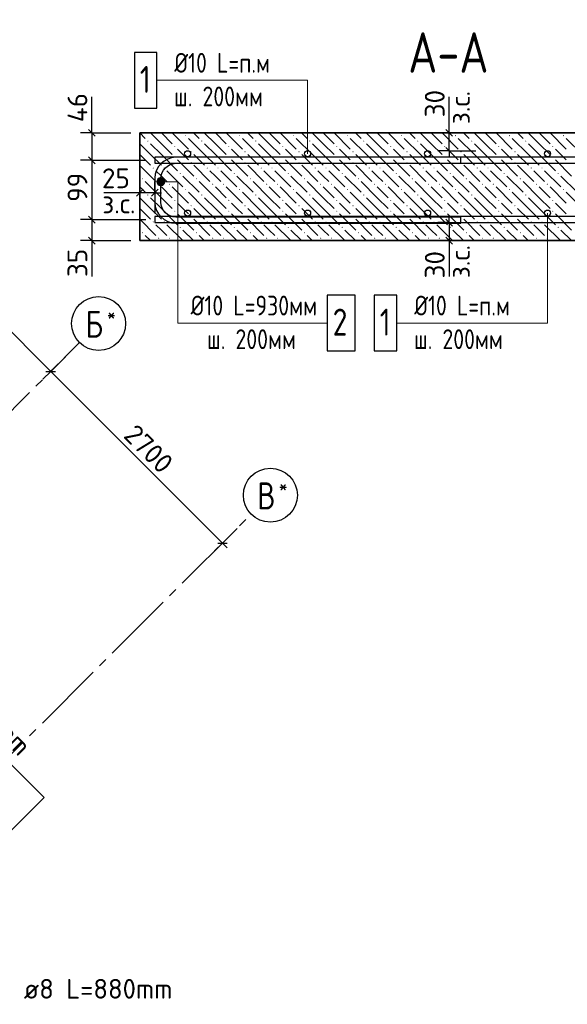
# Model space of a CAD drawing. Header units: millimetres. Extents: x 40580 to 1930067, y -240640 to 81020.
# Tile 169 of 246: x 657301 to 663387, y -214749 to -203798. Entities that reach past the tile are written whole.
import ezdxf

# ---------------------------------------------------------------- set-up
doc = ezdxf.new("R2010")
doc.units = ezdxf.units.MM
doc.linetypes.add('______5', pattern=[1100, 800, -100, 100, -100])
doc.linetypes.add('CENTER', pattern=[2, 1.25, -0.25, 0.25, -0.25])
for name, color, linetype, lineweight in [('Standard', 7, 'Continuous', 25), ('ЖБ Перекрытие верхний уровень', 7, 'Continuous', 35), ('ОСИ', 7, 'CENTER', 15), ('Позиционная метка линия выноска', 7, 'Continuous', 13), ('Позиционная метка номер позиции', 7, 'Continuous', 13), ('Текст_ общее', 7, 'Continuous', 25), ('Фоновоя арматура Х1', 52, 'Continuous', 25)]:
    doc.layers.add(name, color=color, linetype=linetype, lineweight=lineweight)
doc.layers.add('Размерная выноска', color=7, linetype='Continuous')
doc.styles.add('GOST 2.304', font='isocpeur.ttf', dxfattribs={"width": 0.8})
doc.styles.add('ISOCPEUR', font='isocpeur.ttf')

msp = doc.modelspace()

# ---------------------------------------------------------------- hatches: boundary and pattern name
at = {"layer": 'ЖБ Перекрытие верхний уровень', "linetype": 'Continuous', "lineweight": -3, "transparency": 33554687}
for points in [[(659139.2, -205088.2), (659145.7, -205081.7), (659152.2, -205088.2), (659145.7, -205094.7)], [(659739.2, -205088.2), (659745.7, -205081.7), (659752.2, -205088.2), (659745.7, -205094.7)], [(660339.2, -205088.2), (660345.7, -205081.7), (660352.2, -205088.2), (660345.7, -205094.7)], [(660939.2, -205088.2), (660945.7, -205081.7), (660952.2, -205088.2), (660945.7, -205094.7)], [(661539.2, -205088.2), (661545.7, -205081.7), (661552.2, -205088.2), (661545.7, -205094.7)], [(662139.2, -205088.2), (662145.7, -205081.7), (662152.2, -205088.2), (662145.7, -205094.7)], [(662739.2, -205088.2), (662745.7, -205081.7), (662752.2, -205088.2), (662745.7, -205094.7)], [(663339.2, -205088.2), (663345.7, -205081.7), (663352.2, -205088.2), (663345.7, -205094.7)], [(658719.2, -205148.2), (658725.7, -205141.7), (658732.2, -205148.2), (658725.7, -205154.7)], [(659019.2, -205208.2), (659025.7, -205201.7), (659032.2, -205208.2), (659025.7, -205214.7)], [(659319.2, -205148.2), (659325.7, -205141.7), (659332.2, -205148.2), (659325.7, -205154.7)], [(659619.2, -205208.2), (659625.7, -205201.7), (659632.2, -205208.2), (659625.7, -205214.7)], [(659919.2, -205148.2), (659925.7, -205141.7), (659932.2, -205148.2), (659925.7, -205154.7)], [(660219.2, -205208.2), (660225.7, -205201.7), (660232.2, -205208.2), (660225.7, -205214.7)], [(660519.2, -205148.2), (660525.7, -205141.7), (660532.2, -205148.2), (660525.7, -205154.7)], [(660819.2, -205208.2), (660825.7, -205201.7), (660832.2, -205208.2), (660825.7, -205214.7)], [(661119.2, -205148.2), (661125.7, -205141.7), (661132.2, -205148.2), (661125.7, -205154.7)], [(661419.2, -205208.2), (661425.7, -205201.7), (661432.2, -205208.2), (661425.7, -205214.7)], [(661719.2, -205148.2), (661725.7, -205141.7), (661732.2, -205148.2), (661725.7, -205154.7)], [(662019.2, -205208.2), (662025.7, -205201.7), (662032.2, -205208.2), (662025.7, -205214.7)], [(662319.2, -205148.2), (662325.7, -205141.7), (662332.2, -205148.2), (662325.7, -205154.7)], [(662619.2, -205208.2), (662625.7, -205201.7), (662632.2, -205208.2), (662625.7, -205214.7)], [(662919.2, -205148.2), (662925.7, -205141.7), (662932.2, -205148.2), (662925.7, -205154.7)], [(663219.2, -205208.2), (663225.7, -205201.7), (663232.2, -205208.2), (663225.7, -205214.7)], [(659019.2, -205328.2), (659025.7, -205321.7), (659032.2, -205328.2), (659025.7, -205334.7)], [(659199.2, -205268.2), (659205.7, -205261.7), (659212.2, -205268.2), (659205.7, -205274.7)], [(659619.2, -205328.2), (659625.7, -205321.7), (659632.2, -205328.2), (659625.7, -205334.7)], [(659799.2, -205268.2), (659805.7, -205261.7), (659812.2, -205268.2), (659805.7, -205274.7)], [(660219.2, -205328.2), (660225.7, -205321.7), (660232.2, -205328.2), (660225.7, -205334.7)], [(660399.2, -205268.2), (660405.7, -205261.7), (660412.2, -205268.2), (660405.7, -205274.7)], [(660819.2, -205328.2), (660825.7, -205321.7), (660832.2, -205328.2), (660825.7, -205334.7)], [(660999.2, -205268.2), (661005.7, -205261.7), (661012.2, -205268.2), (661005.7, -205274.7)], [(661419.2, -205328.2), (661425.7, -205321.7), (661432.2, -205328.2), (661425.7, -205334.7)], [(661599.2, -205268.2), (661605.7, -205261.7), (661612.2, -205268.2), (661605.7, -205274.7)], [(662019.2, -205328.2), (662025.7, -205321.7), (662032.2, -205328.2), (662025.7, -205334.7)], [(662199.2, -205268.2), (662205.7, -205261.7), (662212.2, -205268.2), (662205.7, -205274.7)], [(662619.2, -205328.2), (662625.7, -205321.7), (662632.2, -205328.2), (662625.7, -205334.7)], [(662799.2, -205268.2), (662805.7, -205261.7), (662812.2, -205268.2), (662805.7, -205274.7)], [(663219.2, -205328.2), (663225.7, -205321.7), (663232.2, -205328.2), (663225.7, -205334.7)], [(659199.2, -205388.2), (659205.7, -205381.7), (659212.2, -205388.2), (659205.7, -205394.7)], [(659799.2, -205388.2), (659805.7, -205381.7), (659812.2, -205388.2), (659805.7, -205394.7)], [(660399.2, -205388.2), (660405.7, -205381.7), (660412.2, -205388.2), (660405.7, -205394.7)], [(660999.2, -205388.2), (661005.7, -205381.7), (661012.2, -205388.2), (661005.7, -205394.7)], [(661599.2, -205388.2), (661605.7, -205381.7), (661612.2, -205388.2), (661605.7, -205394.7)], [(662199.2, -205388.2), (662205.7, -205381.7), (662212.2, -205388.2), (662205.7, -205394.7)], [(662799.2, -205388.2), (662805.7, -205381.7), (662812.2, -205388.2), (662805.7, -205394.7)], [(658779.2, -205448.2), (658785.7, -205441.7), (658792.2, -205448.2), (658785.7, -205454.7)], [(658899.2, -205448.2), (658905.7, -205441.7), (658912.2, -205448.2), (658905.7, -205454.7)], [(659079.2, -205508.2), (659085.7, -205501.7), (659092.2, -205508.2), (659085.7, -205514.7)], [(659379.2, -205448.2), (659385.7, -205441.7), (659392.2, -205448.2), (659385.7, -205454.7)], [(659499.2, -205448.2), (659505.7, -205441.7), (659512.2, -205448.2), (659505.7, -205454.7)], [(659679.2, -205508.2), (659685.7, -205501.7), (659692.2, -205508.2), (659685.7, -205514.7)], [(659979.2, -205448.2), (659985.7, -205441.7), (659992.2, -205448.2), (659985.7, -205454.7)], [(660099.2, -205448.2), (660105.7, -205441.7), (660112.2, -205448.2), (660105.7, -205454.7)], [(660279.2, -205508.2), (660285.7, -205501.7), (660292.2, -205508.2), (660285.7, -205514.7)], [(660579.2, -205448.2), (660585.7, -205441.7), (660592.2, -205448.2), (660585.7, -205454.7)], [(660699.2, -205448.2), (660705.7, -205441.7), (660712.2, -205448.2), (660705.7, -205454.7)], [(660879.2, -205508.2), (660885.7, -205501.7), (660892.2, -205508.2), (660885.7, -205514.7)], [(661179.2, -205448.2), (661185.7, -205441.7), (661192.2, -205448.2), (661185.7, -205454.7)], [(661299.2, -205448.2), (661305.7, -205441.7), (661312.2, -205448.2), (661305.7, -205454.7)], [(661479.2, -205508.2), (661485.7, -205501.7), (661492.2, -205508.2), (661485.7, -205514.7)], [(661779.2, -205448.2), (661785.7, -205441.7), (661792.2, -205448.2), (661785.7, -205454.7)], [(661899.2, -205448.2), (661905.7, -205441.7), (661912.2, -205448.2), (661905.7, -205454.7)], [(662079.2, -205508.2), (662085.7, -205501.7), (662092.2, -205508.2), (662085.7, -205514.7)], [(662379.2, -205448.2), (662385.7, -205441.7), (662392.2, -205448.2), (662385.7, -205454.7)], [(662499.2, -205448.2), (662505.7, -205441.7), (662512.2, -205448.2), (662505.7, -205454.7)], [(662679.2, -205508.2), (662685.7, -205501.7), (662692.2, -205508.2), (662685.7, -205514.7)], [(662979.2, -205448.2), (662985.7, -205441.7), (662992.2, -205448.2), (662985.7, -205454.7)], [(663099.2, -205448.2), (663105.7, -205441.7), (663112.2, -205448.2), (663105.7, -205454.7)], [(663279.2, -205508.2), (663285.7, -205501.7), (663292.2, -205508.2), (663285.7, -205514.7)], [(658659.2, -205568.2), (658665.7, -205561.7), (658672.2, -205568.2), (658665.7, -205574.7)], [(658839.2, -205628.2), (658845.7, -205621.7), (658852.2, -205628.2), (658845.7, -205634.7)], [(658959.2, -205628.2), (658965.7, -205621.7), (658972.2, -205628.2), (658965.7, -205634.7)], [(659259.2, -205568.2), (659265.7, -205561.7), (659272.2, -205568.2), (659265.7, -205574.7)], [(659439.2, -205628.2), (659445.7, -205621.7), (659452.2, -205628.2), (659445.7, -205634.7)], [(659559.2, -205628.2), (659565.7, -205621.7), (659572.2, -205628.2), (659565.7, -205634.7)], [(659859.2, -205568.2), (659865.7, -205561.7), (659872.2, -205568.2), (659865.7, -205574.7)], [(660039.2, -205628.2), (660045.7, -205621.7), (660052.2, -205628.2), (660045.7, -205634.7)], [(660159.2, -205628.2), (660165.7, -205621.7), (660172.2, -205628.2), (660165.7, -205634.7)], [(660459.2, -205568.2), (660465.7, -205561.7), (660472.2, -205568.2), (660465.7, -205574.7)], [(660639.2, -205628.2), (660645.7, -205621.7), (660652.2, -205628.2), (660645.7, -205634.7)], [(660759.2, -205628.2), (660765.7, -205621.7), (660772.2, -205628.2), (660765.7, -205634.7)], [(661059.2, -205568.2), (661065.7, -205561.7), (661072.2, -205568.2), (661065.7, -205574.7)], [(661239.2, -205628.2), (661245.7, -205621.7), (661252.2, -205628.2), (661245.7, -205634.7)], [(661359.2, -205628.2), (661365.7, -205621.7), (661372.2, -205628.2), (661365.7, -205634.7)], [(661659.2, -205568.2), (661665.7, -205561.7), (661672.2, -205568.2), (661665.7, -205574.7)], [(661839.2, -205628.2), (661845.7, -205621.7), (661852.2, -205628.2), (661845.7, -205634.7)], [(661959.2, -205628.2), (661965.7, -205621.7), (661972.2, -205628.2), (661965.7, -205634.7)], [(662259.2, -205568.2), (662265.7, -205561.7), (662272.2, -205568.2), (662265.7, -205574.7)], [(662439.2, -205628.2), (662445.7, -205621.7), (662452.2, -205628.2), (662445.7, -205634.7)], [(662559.2, -205628.2), (662565.7, -205621.7), (662572.2, -205628.2), (662565.7, -205634.7)], [(662859.2, -205568.2), (662865.7, -205561.7), (662872.2, -205568.2), (662865.7, -205574.7)], [(663039.2, -205628.2), (663045.7, -205621.7), (663052.2, -205628.2), (663045.7, -205634.7)], [(663159.2, -205628.2), (663165.7, -205621.7), (663172.2, -205628.2), (663165.7, -205634.7)], [(658719.2, -205748.2), (658725.7, -205741.7), (658732.2, -205748.2), (658725.7, -205754.7)], [(659139.2, -205688.2), (659145.7, -205681.7), (659152.2, -205688.2), (659145.7, -205694.7)], [(659319.2, -205748.2), (659325.7, -205741.7), (659332.2, -205748.2), (659325.7, -205754.7)], [(659739.2, -205688.2), (659745.7, -205681.7), (659752.2, -205688.2), (659745.7, -205694.7)], [(659919.2, -205748.2), (659925.7, -205741.7), (659932.2, -205748.2), (659925.7, -205754.7)], [(660339.2, -205688.2), (660345.7, -205681.7), (660352.2, -205688.2), (660345.7, -205694.7)], [(660519.2, -205748.2), (660525.7, -205741.7), (660532.2, -205748.2), (660525.7, -205754.7)], [(660939.2, -205688.2), (660945.7, -205681.7), (660952.2, -205688.2), (660945.7, -205694.7)], [(661119.2, -205748.2), (661125.7, -205741.7), (661132.2, -205748.2), (661125.7, -205754.7)], [(661539.2, -205688.2), (661545.7, -205681.7), (661552.2, -205688.2), (661545.7, -205694.7)], [(661719.2, -205748.2), (661725.7, -205741.7), (661732.2, -205748.2), (661725.7, -205754.7)], [(662139.2, -205688.2), (662145.7, -205681.7), (662152.2, -205688.2), (662145.7, -205694.7)], [(662319.2, -205748.2), (662325.7, -205741.7), (662332.2, -205748.2), (662325.7, -205754.7)], [(662739.2, -205688.2), (662745.7, -205681.7), (662752.2, -205688.2), (662745.7, -205694.7)], [(662919.2, -205748.2), (662925.7, -205741.7), (662932.2, -205748.2), (662925.7, -205754.7)], [(663339.2, -205688.2), (663345.7, -205681.7), (663352.2, -205688.2), (663345.7, -205694.7)], [(659019.2, -205808.2), (659025.7, -205801.7), (659032.2, -205808.2), (659025.7, -205814.7)], [(659199.2, -205868.2), (659205.7, -205861.7), (659212.2, -205868.2), (659205.7, -205874.7)], [(659619.2, -205808.2), (659625.7, -205801.7), (659632.2, -205808.2), (659625.7, -205814.7)], [(659799.2, -205868.2), (659805.7, -205861.7), (659812.2, -205868.2), (659805.7, -205874.7)], [(660219.2, -205808.2), (660225.7, -205801.7), (660232.2, -205808.2), (660225.7, -205814.7)], [(660399.2, -205868.2), (660405.7, -205861.7), (660412.2, -205868.2), (660405.7, -205874.7)], [(660819.2, -205808.2), (660825.7, -205801.7), (660832.2, -205808.2), (660825.7, -205814.7)], [(660999.2, -205868.2), (661005.7, -205861.7), (661012.2, -205868.2), (661005.7, -205874.7)], [(661419.2, -205808.2), (661425.7, -205801.7), (661432.2, -205808.2), (661425.7, -205814.7)], [(661599.2, -205868.2), (661605.7, -205861.7), (661612.2, -205868.2), (661605.7, -205874.7)], [(662019.2, -205808.2), (662025.7, -205801.7), (662032.2, -205808.2), (662025.7, -205814.7)], [(662199.2, -205868.2), (662205.7, -205861.7), (662212.2, -205868.2), (662205.7, -205874.7)], [(662619.2, -205808.2), (662625.7, -205801.7), (662632.2, -205808.2), (662625.7, -205814.7)], [(662799.2, -205868.2), (662805.7, -205861.7), (662812.2, -205868.2), (662805.7, -205874.7)], [(663219.2, -205808.2), (663225.7, -205801.7), (663232.2, -205808.2), (663225.7, -205814.7)], [(659019.2, -205928.2), (659025.7, -205921.7), (659032.2, -205928.2), (659025.7, -205934.7)], [(659199.2, -205988.2), (659205.7, -205981.7), (659212.2, -205988.2), (659205.7, -205994.7)], [(659619.2, -205928.2), (659625.7, -205921.7), (659632.2, -205928.2), (659625.7, -205934.7)], [(659799.2, -205988.2), (659805.7, -205981.7), (659812.2, -205988.2), (659805.7, -205994.7)], [(660219.2, -205928.2), (660225.7, -205921.7), (660232.2, -205928.2), (660225.7, -205934.7)], [(660399.2, -205988.2), (660405.7, -205981.7), (660412.2, -205988.2), (660405.7, -205994.7)], [(660819.2, -205928.2), (660825.7, -205921.7), (660832.2, -205928.2), (660825.7, -205934.7)], [(660999.2, -205988.2), (661005.7, -205981.7), (661012.2, -205988.2), (661005.7, -205994.7)], [(661419.2, -205928.2), (661425.7, -205921.7), (661432.2, -205928.2), (661425.7, -205934.7)], [(661599.2, -205988.2), (661605.7, -205981.7), (661612.2, -205988.2), (661605.7, -205994.7)], [(662019.2, -205928.2), (662025.7, -205921.7), (662032.2, -205928.2), (662025.7, -205934.7)], [(662199.2, -205988.2), (662205.7, -205981.7), (662212.2, -205988.2), (662205.7, -205994.7)], [(662619.2, -205928.2), (662625.7, -205921.7), (662632.2, -205928.2), (662625.7, -205934.7)], [(662799.2, -205988.2), (662805.7, -205981.7), (662812.2, -205988.2), (662805.7, -205994.7)], [(663219.2, -205928.2), (663225.7, -205921.7), (663232.2, -205928.2), (663225.7, -205934.7)], [(658779.2, -206048.2), (658785.7, -206041.7), (658792.2, -206048.2), (658785.7, -206054.7)], [(658899.2, -206048.2), (658905.7, -206041.7), (658912.2, -206048.2), (658905.7, -206054.7)], [(659379.2, -206048.2), (659385.7, -206041.7), (659392.2, -206048.2), (659385.7, -206054.7)], [(659499.2, -206048.2), (659505.7, -206041.7), (659512.2, -206048.2), (659505.7, -206054.7)], [(659979.2, -206048.2), (659985.7, -206041.7), (659992.2, -206048.2), (659985.7, -206054.7)], [(660099.2, -206048.2), (660105.7, -206041.7), (660112.2, -206048.2), (660105.7, -206054.7)], [(660579.2, -206048.2), (660585.7, -206041.7), (660592.2, -206048.2), (660585.7, -206054.7)], [(660699.2, -206048.2), (660705.7, -206041.7), (660712.2, -206048.2), (660705.7, -206054.7)], [(661179.2, -206048.2), (661185.7, -206041.7), (661192.2, -206048.2), (661185.7, -206054.7)], [(661299.2, -206048.2), (661305.7, -206041.7), (661312.2, -206048.2), (661305.7, -206054.7)], [(661779.2, -206048.2), (661785.7, -206041.7), (661792.2, -206048.2), (661785.7, -206054.7)], [(661899.2, -206048.2), (661905.7, -206041.7), (661912.2, -206048.2), (661905.7, -206054.7)], [(662379.2, -206048.2), (662385.7, -206041.7), (662392.2, -206048.2), (662385.7, -206054.7)], [(662499.2, -206048.2), (662505.7, -206041.7), (662512.2, -206048.2), (662505.7, -206054.7)], [(662979.2, -206048.2), (662985.7, -206041.7), (662992.2, -206048.2), (662985.7, -206054.7)], [(663099.2, -206048.2), (663105.7, -206041.7), (663112.2, -206048.2), (663105.7, -206054.7)], [(658659.2, -206168.2), (658665.7, -206161.7), (658672.2, -206168.2), (658665.7, -206174.7)], [(659079.2, -206108.2), (659085.7, -206101.7), (659092.2, -206108.2), (659085.7, -206114.7)], [(659259.2, -206168.2), (659265.7, -206161.7), (659272.2, -206168.2), (659265.7, -206174.7)], [(659679.2, -206108.2), (659685.7, -206101.7), (659692.2, -206108.2), (659685.7, -206114.7)], [(659859.2, -206168.2), (659865.7, -206161.7), (659872.2, -206168.2), (659865.7, -206174.7)], [(660279.2, -206108.2), (660285.7, -206101.7), (660292.2, -206108.2), (660285.7, -206114.7)], [(660459.2, -206168.2), (660465.7, -206161.7), (660472.2, -206168.2), (660465.7, -206174.7)], [(660879.2, -206108.2), (660885.7, -206101.7), (660892.2, -206108.2), (660885.7, -206114.7)], [(661059.2, -206168.2), (661065.7, -206161.7), (661072.2, -206168.2), (661065.7, -206174.7)], [(661479.2, -206108.2), (661485.7, -206101.7), (661492.2, -206108.2), (661485.7, -206114.7)], [(661659.2, -206168.2), (661665.7, -206161.7), (661672.2, -206168.2), (661665.7, -206174.7)], [(662079.2, -206108.2), (662085.7, -206101.7), (662092.2, -206108.2), (662085.7, -206114.7)], [(662259.2, -206168.2), (662265.7, -206161.7), (662272.2, -206168.2), (662265.7, -206174.7)], [(662679.2, -206108.2), (662685.7, -206101.7), (662692.2, -206108.2), (662685.7, -206114.7)], [(662859.2, -206168.2), (662865.7, -206161.7), (662872.2, -206168.2), (662865.7, -206174.7)], [(663279.2, -206108.2), (663285.7, -206101.7), (663292.2, -206108.2), (663285.7, -206114.7)], [(658839.2, -206228.2), (658845.7, -206221.7), (658852.2, -206228.2), (658845.7, -206234.7)], [(658959.2, -206228.2), (658965.7, -206221.7), (658972.2, -206228.2), (658965.7, -206234.7)], [(659439.2, -206228.2), (659445.7, -206221.7), (659452.2, -206228.2), (659445.7, -206234.7)], [(659559.2, -206228.2), (659565.7, -206221.7), (659572.2, -206228.2), (659565.7, -206234.7)], [(660039.2, -206228.2), (660045.7, -206221.7), (660052.2, -206228.2), (660045.7, -206234.7)], [(660159.2, -206228.2), (660165.7, -206221.7), (660172.2, -206228.2), (660165.7, -206234.7)], [(660639.2, -206228.2), (660645.7, -206221.7), (660652.2, -206228.2), (660645.7, -206234.7)], [(660759.2, -206228.2), (660765.7, -206221.7), (660772.2, -206228.2), (660765.7, -206234.7)], [(661239.2, -206228.2), (661245.7, -206221.7), (661252.2, -206228.2), (661245.7, -206234.7)], [(661359.2, -206228.2), (661365.7, -206221.7), (661372.2, -206228.2), (661365.7, -206234.7)], [(661839.2, -206228.2), (661845.7, -206221.7), (661852.2, -206228.2), (661845.7, -206234.7)], [(661959.2, -206228.2), (661965.7, -206221.7), (661972.2, -206228.2), (661965.7, -206234.7)], [(662439.2, -206228.2), (662445.7, -206221.7), (662452.2, -206228.2), (662445.7, -206234.7)], [(662559.2, -206228.2), (662565.7, -206221.7), (662572.2, -206228.2), (662565.7, -206234.7)], [(663039.2, -206228.2), (663045.7, -206221.7), (663052.2, -206228.2), (663045.7, -206234.7)], [(663159.2, -206228.2), (663165.7, -206221.7), (663172.2, -206228.2), (663165.7, -206234.7)]]:
    msp.add_hatch(color=7, dxfattribs=at).paths.add_polyline_path(points, flags=16)
at = {"layer": 'Позиционная метка линия выноска', "linetype": 'Continuous', "lineweight": 13, "transparency": 33554687}
for points in [[(658830.7, -205623), (658830.7, -205578.1), (658824.4, -205600.5)], [(658846.9, -205639.2), (658846.9, -205561.8), (658830.7, -205578.1)], [(658846.9, -205639.2), (658830.7, -205578.1), (658830.7, -205623)], [(658869.4, -205645.5), (658869.4, -205555.5), (658846.9, -205561.8)], [(658869.4, -205645.5), (658846.9, -205561.8), (658846.9, -205639.2)], [(658891.9, -205639.2), (658891.9, -205561.8), (658869.4, -205555.5)], [(658891.9, -205639.2), (658869.4, -205555.5), (658869.4, -205645.5)], [(658908.1, -205623), (658908.1, -205578.1), (658891.9, -205561.8)], [(658908.1, -205623), (658891.9, -205561.8), (658891.9, -205639.2)], [(658908.1, -205578.1), (658908.1, -205623), (658914.4, -205600.5)]]:
    msp.add_hatch(color=7, dxfattribs=at).paths.add_polyline_path(points)

# ---------------------------------------------------------------- linework, layer by layer
at = {"color": 38, "linetype": 'Continuous', "lineweight": 25, "true_color": 0x5f1e0f, "transparency": 33554687}
msp.add_lwpolyline([(662202.7, -205329), (659031.4, -205329), (658989.6, -205334.8), (658946, -205349.2), (658905.9, -205371.6), (658872.9, -205399.2), (658845.4, -205432.2), (658822.9, -205472.3), (658808.6, -205515.8), (658802.7, -205557.7), (658802.7, -205833.6), (658808.6, -205875.5), (658822.9, -205919), (658845.4, -205959.1), (658872.9, -205992.1), (658905.9, -206019.7), (658946, -206042.1), (658989.6, -206056.5), (659031.4, -206062.3), (662202.7, -206062.3), (662202.7, -205995.7), (659036, -205995.7), (659004.7, -205991.3), (658973, -205980.8), (658943.9, -205964.5), (658920.3, -205944.8), (658900.5, -205921.1), (658884.2, -205892.1), (658873.8, -205860.3), (658869.4, -205829), (658869.4, -205562.3), (658873.8, -205531), (658884.2, -205499.2), (658900.5, -205470.2), (658920.3, -205446.5), (658943.9, -205426.8), (658973, -205410.5), (659004.7, -205400), (659036, -205395.7), (662202.7, -205395.7), (662202.7, -205329)], dxfattribs=at)
msp.add_lwpolyline([(662202.7, -205329), (659031.4, -205329), (658989.6, -205334.8), (658946, -205349.2), (658905.9, -205371.6), (658872.9, -205399.2), (658845.4, -205432.2), (658822.9, -205472.3), (658808.6, -205515.8), (658802.7, -205557.7), (658802.7, -205833.6), (658808.6, -205875.5), (658822.9, -205919), (658845.4, -205959.1), (658872.9, -205992.1), (658905.9, -206019.7), (658946, -206042.1), (658989.6, -206056.5), (659031.4, -206062.3), (662202.7, -206062.3), (662202.7, -205995.7), (659036, -205995.7), (659004.7, -205991.3), (658973, -205980.8), (658943.9, -205964.5), (658920.3, -205944.8), (658900.5, -205921.1), (658884.2, -205892.1), (658873.8, -205860.3), (658869.4, -205829), (658869.4, -205562.3), (658873.8, -205531), (658884.2, -205499.2), (658900.5, -205470.2), (658920.3, -205446.5), (658943.9, -205426.8), (658973, -205410.5), (659004.7, -205400), (659036, -205395.7), (662202.7, -205395.7), (662202.7, -205329)], dxfattribs=at)
msp.add_lwpolyline([(662202.7, -205329), (659031.4, -205329), (658989.6, -205334.8), (658946, -205349.2), (658905.9, -205371.6), (658872.9, -205399.2), (658845.4, -205432.2), (658822.9, -205472.3), (658808.6, -205515.8), (658802.7, -205557.7), (658802.7, -205833.6), (658808.6, -205875.5), (658822.9, -205919), (658845.4, -205959.1), (658872.9, -205992.1), (658905.9, -206019.7), (658946, -206042.1), (658989.6, -206056.5), (659031.4, -206062.3), (662202.7, -206062.3), (662202.7, -205995.7), (659036, -205995.7), (659004.7, -205991.3), (658973, -205980.8), (658943.9, -205964.5), (658920.3, -205944.8), (658900.5, -205921.1), (658884.2, -205892.1), (658873.8, -205860.3), (658869.4, -205829), (658869.4, -205562.3), (658873.8, -205531), (658884.2, -205499.2), (658900.5, -205470.2), (658920.3, -205446.5), (658943.9, -205426.8), (658973, -205410.5), (659004.7, -205400), (659036, -205395.7), (662202.7, -205395.7), (662202.7, -205329)], dxfattribs=at)
at = {"layer": 'Standard', "color": 7, "linetype": 'Continuous', "lineweight": -3, "transparency": 33554687}
for p, q in [((654655.1, -204718.6), (657646.2, -207709.7)), ((658102.7, -205055.7), (658102.7, -204980.7)), ((662074.2, -205055.7), (662074.2, -204980.7)), ((658102.7, -205055.7), (658102.7, -205362.3)), ((662074.2, -205255.7), (662074.2, -205055.7)), ((662074.2, -205255.7), (662074.2, -205330.7)), ((658102.7, -205362.3), (658102.7, -206022.3)), ((658636.1, -205722.3), (658561.1, -205722.3)), ((658802.7, -205722.3), (658636.1, -205722.3)), ((658802.7, -205722.3), (658877.7, -205722.3)), ((662074.2, -206055.7), (662074.2, -205980.7)), ((658102.7, -206022.3), (658102.7, -206255.7)), ((662074.2, -206055.7), (662074.2, -206255.7)), ((658102.7, -206255.7), (658102.7, -206330.7)), ((662074.2, -206255.7), (662074.2, -206330.7)), ((657646.2, -207709.7), (659555.4, -209618.9)), ((659555.4, -209618.9), (659608.4, -209671.9))]:
    msp.add_line(p, q, dxfattribs=at)
at = {"layer": 'Standard', "color": 251, "linetype": 'Continuous', "lineweight": -3, "true_color": 0x656565, "transparency": 33554687}
for p, q in [((658102.7, -205055.7), (657977.7, -205055.7)), ((658102.7, -205055.7), (658227.7, -205055.7)), ((658102.7, -205055.7), (658536.1, -205055.7)), ((662074.2, -205055.7), (661949.2, -205055.7)), ((662074.2, -205055.7), (662199.2, -205055.7)), ((662074.2, -205055.7), (662374.2, -205055.7)), ((662074.2, -205255.7), (661949.2, -205255.7)), ((662074.2, -205255.7), (662199.2, -205255.7)), ((662074.2, -205255.7), (662372.7, -205255.7)), ((658102.7, -205362.3), (657977.7, -205362.3)), ((658102.7, -205362.3), (658227.7, -205362.3)), ((658102.7, -205362.3), (658702.7, -205362.3)), ((658636.1, -205722.3), (658636.1, -205597.3)), ((658802.7, -205722.3), (658802.7, -205597.3)), ((658636.1, -205722.3), (658636.1, -205847.3)), ((658636.1, -205722.3), (658636.1, -206022.3)), ((658802.7, -205722.3), (658802.7, -205847.3)), ((658802.7, -205722.3), (658802.7, -205955.7)), ((658102.7, -206022.3), (657977.7, -206022.3)), ((658102.7, -206022.3), (658227.7, -206022.3)), ((658102.7, -206022.3), (658702.7, -206022.3)), ((662074.2, -206055.7), (661949.2, -206055.7)), ((662074.2, -206055.7), (662199.2, -206055.7)), ((658102.7, -206255.7), (657977.7, -206255.7)), ((658102.7, -206255.7), (658227.7, -206255.7)), ((658102.7, -206255.7), (658536.1, -206255.7)), ((662074.2, -206255.7), (661949.2, -206255.7)), ((662074.2, -206255.7), (662199.2, -206255.7)), ((657646.2, -207709.7), (657734.6, -207621.3)), ((657646.2, -207709.7), (657557.8, -207798.1)), ((659555.4, -209618.9), (659718.4, -209455.9)), ((659555.4, -209618.9), (659643.8, -209530.5)), ((659555.4, -209618.9), (659467, -209707.2))]:
    msp.add_line(p, q, dxfattribs=at)
at = {"layer": 'Standard', "color": 7, "linetype": 'Continuous', "lineweight": 25, "transparency": 33554687}
for p, q in [((658065.2, -205018.2), (658140.2, -205093.2)), ((662111.7, -205093.2), (662036.7, -205018.2)), ((662111.7, -205293.2), (662036.7, -205218.2)), ((658065.2, -205324.8), (658140.2, -205399.8)), ((658673.6, -205684.8), (658598.6, -205759.8)), ((658840.2, -205684.8), (658765.2, -205759.8)), ((658065.2, -205984.8), (658140.2, -206059.8)), ((662036.7, -206018.2), (662111.7, -206093.2)), ((658065.2, -206218.2), (658140.2, -206293.2)), ((662036.7, -206218.2), (662111.7, -206293.2)), ((657593.2, -207709.7), (657699.2, -207709.7)), ((659502.4, -209618.9), (659608.4, -209618.9))]:
    msp.add_line(p, q, dxfattribs=at)
at = {"layer": 'Standard', "color": 251, "linetype": 'Continuous', "lineweight": -3, "true_color": 0x656565, "transparency": 33554687}
for points in [[(662074.2, -206055.7), (662228.3, -206055.7), (662228.3, -206055.7), (662372.7, -206055.7)], [(662074.2, -206255.7), (662176, -206255.7), (662176, -206255.7), (662374.2, -206255.7)], [(657646.2, -207709.7), (657658.2, -207697.6), (657658.2, -207697.6), (657809.2, -207546.7)]]:
    msp.add_lwpolyline(points, dxfattribs=at)
at = {"layer": 'ЖБ Перекрытие верхний уровень', "transparency": 33554687}
for p, q in [((658636.1, -205055.7), (658636.1, -206255.7)), ((665302.7, -205055.7), (658636.1, -205055.7)), ((658636.1, -206255.7), (665302.7, -206255.7))]:
    msp.add_line(p, q, dxfattribs=at)
at = {"layer": 'ЖБ Перекрытие верхний уровень', "color": 9, "linetype": 'Continuous', "lineweight": -3, "true_color": 0xc7c7c7, "transparency": 33554687}
for p, q in [((658636.1, -205058.6), (658695.7, -205118.2)), ((658875.7, -205178.2), (658753.1, -205055.7)), ((658875.7, -205058.2), (658995.7, -205178.2)), ((658995.7, -205058.2), (659175.7, -205238.2)), ((659113.1, -205055.7), (659115.7, -205058.2)), ((659233.1, -205055.7), (659295.7, -205118.2)), ((659475.7, -205178.2), (659353.1, -205055.7)), ((659475.7, -205058.2), (659595.7, -205178.2)), ((659595.7, -205058.2), (659775.7, -205238.2)), ((659713.1, -205055.7), (659715.7, -205058.2)), ((659833.1, -205055.7), (659895.7, -205118.2)), ((660075.7, -205178.2), (659953.1, -205055.7)), ((660075.7, -205058.2), (660195.7, -205178.2)), ((660195.7, -205058.2), (660375.7, -205238.2)), ((660313.1, -205055.7), (660315.7, -205058.2)), ((660433.1, -205055.7), (660495.7, -205118.2)), ((660675.7, -205178.2), (660553.1, -205055.7)), ((660675.7, -205058.2), (660795.7, -205178.2)), ((660795.7, -205058.2), (660975.7, -205238.2)), ((660913.1, -205055.7), (660915.7, -205058.2)), ((661033.1, -205055.7), (661095.7, -205118.2)), ((661275.7, -205178.2), (661153.1, -205055.7)), ((661275.7, -205058.2), (661395.7, -205178.2)), ((661395.7, -205058.2), (661575.7, -205238.2)), ((661513.1, -205055.7), (661515.7, -205058.2)), ((661633.1, -205055.7), (661695.7, -205118.2)), ((661875.7, -205178.2), (661753.1, -205055.7)), ((661875.7, -205058.2), (661995.7, -205178.2)), ((661995.7, -205058.2), (662175.7, -205238.2)), ((662113.1, -205055.7), (662115.7, -205058.2)), ((662233.1, -205055.7), (662295.7, -205118.2)), ((662475.7, -205178.2), (662353.1, -205055.7)), ((662475.7, -205058.2), (662595.7, -205178.2)), ((662595.7, -205058.2), (662775.7, -205238.2)), ((662713.1, -205055.7), (662715.7, -205058.2)), ((662833.1, -205055.7), (662895.7, -205118.2)), ((663075.7, -205178.2), (662953.1, -205055.7)), ((663075.7, -205058.2), (663195.7, -205178.2)), ((663195.7, -205058.2), (663375.7, -205238.2)), ((663313.1, -205055.7), (663315.7, -205058.2)), ((658755.7, -205298.2), (658636.1, -205178.6)), ((658755.7, -205178.2), (658875.7, -205298.2)), ((658875.7, -205178.2), (658995.7, -205298.2)), ((659355.7, -205298.2), (659175.7, -205118.2)), ((659355.7, -205178.2), (659475.7, -205298.2)), ((659475.7, -205178.2), (659595.7, -205298.2)), ((659955.7, -205298.2), (659775.7, -205118.2)), ((659955.7, -205178.2), (660075.7, -205298.2)), ((660075.7, -205178.2), (660195.7, -205298.2)), ((660555.7, -205298.2), (660375.7, -205118.2)), ((660555.7, -205178.2), (660675.7, -205298.2)), ((660675.7, -205178.2), (660795.7, -205298.2)), ((661155.7, -205298.2), (660975.7, -205118.2)), ((661155.7, -205178.2), (661275.7, -205298.2)), ((661275.7, -205178.2), (661395.7, -205298.2)), ((661755.7, -205298.2), (661575.7, -205118.2)), ((661755.7, -205178.2), (661875.7, -205298.2)), ((661875.7, -205178.2), (661995.7, -205298.2)), ((662355.7, -205298.2), (662175.7, -205118.2)), ((662355.7, -205178.2), (662475.7, -205298.2)), ((662475.7, -205178.2), (662595.7, -205298.2)), ((662955.7, -205298.2), (662775.7, -205118.2)), ((662955.7, -205178.2), (663075.7, -205298.2)), ((663075.7, -205178.2), (663195.7, -205298.2)), ((663555.7, -205298.2), (663375.7, -205118.2)), ((658636.1, -205298.6), (658755.7, -205418.2)), ((658755.7, -205298.2), (658875.7, -205418.2)), ((658875.7, -205298.2), (659055.7, -205478.2)), ((659115.7, -205298.2), (659055.7, -205238.2)), ((659175.7, -205358.2), (659115.7, -205298.2)), ((659235.7, -205298.2), (659355.7, -205418.2)), ((659355.7, -205298.2), (659475.7, -205418.2)), ((659475.7, -205298.2), (659655.7, -205478.2)), ((659715.7, -205298.2), (659655.7, -205238.2)), ((659775.7, -205358.2), (659715.7, -205298.2)), ((659835.7, -205298.2), (659955.7, -205418.2)), ((659955.7, -205298.2), (660075.7, -205418.2)), ((660075.7, -205298.2), (660255.7, -205478.2)), ((660315.7, -205298.2), (660255.7, -205238.2)), ((660375.7, -205358.2), (660315.7, -205298.2)), ((660435.7, -205298.2), (660555.7, -205418.2)), ((660555.7, -205298.2), (660675.7, -205418.2)), ((660675.7, -205298.2), (660855.7, -205478.2)), ((660915.7, -205298.2), (660855.7, -205238.2)), ((660975.7, -205358.2), (660915.7, -205298.2)), ((661035.7, -205298.2), (661155.7, -205418.2)), ((661155.7, -205298.2), (661275.7, -205418.2)), ((661275.7, -205298.2), (661455.7, -205478.2)), ((661515.7, -205298.2), (661455.7, -205238.2)), ((661575.7, -205358.2), (661515.7, -205298.2)), ((661635.7, -205298.2), (661755.7, -205418.2)), ((661755.7, -205298.2), (661875.7, -205418.2)), ((661875.7, -205298.2), (662055.7, -205478.2)), ((662115.7, -205298.2), (662055.7, -205238.2)), ((662175.7, -205358.2), (662115.7, -205298.2)), ((662235.7, -205298.2), (662355.7, -205418.2)), ((662355.7, -205298.2), (662475.7, -205418.2)), ((662475.7, -205298.2), (662655.7, -205478.2)), ((662715.7, -205298.2), (662655.7, -205238.2)), ((662775.7, -205358.2), (662715.7, -205298.2)), ((662835.7, -205298.2), (662955.7, -205418.2)), ((662955.7, -205298.2), (663075.7, -205418.2)), ((663075.7, -205298.2), (663255.7, -205478.2)), ((663315.7, -205298.2), (663255.7, -205238.2)), ((663375.7, -205358.2), (663315.7, -205298.2)), ((658636.1, -205418.6), (658815.7, -205598.2)), ((659055.7, -205358.2), (659235.7, -205538.2)), ((659235.7, -205418.2), (659415.7, -205598.2)), ((659655.7, -205358.2), (659835.7, -205538.2)), ((659835.7, -205418.2), (660015.7, -205598.2)), ((660255.7, -205358.2), (660435.7, -205538.2)), ((660435.7, -205418.2), (660615.7, -205598.2)), ((660855.7, -205358.2), (661035.7, -205538.2)), ((661035.7, -205418.2), (661215.7, -205598.2)), ((661455.7, -205358.2), (661635.7, -205538.2)), ((661635.7, -205418.2), (661815.7, -205598.2)), ((662055.7, -205358.2), (662235.7, -205538.2)), ((662235.7, -205418.2), (662415.7, -205598.2)), ((662655.7, -205358.2), (662835.7, -205538.2)), ((662835.7, -205418.2), (663015.7, -205598.2)), ((663255.7, -205358.2), (663435.7, -205538.2)), ((658875.7, -205538.2), (658815.7, -205478.2)), ((658935.7, -205598.2), (658875.7, -205538.2)), ((658935.7, -205478.2), (659115.7, -205658.2)), ((659115.7, -205538.2), (659295.7, -205718.2)), ((659475.7, -205538.2), (659415.7, -205478.2)), ((659535.7, -205598.2), (659475.7, -205538.2)), ((659535.7, -205478.2), (659715.7, -205658.2)), ((659715.7, -205538.2), (659895.7, -205718.2)), ((660075.7, -205538.2), (660015.7, -205478.2)), ((660135.7, -205598.2), (660075.7, -205538.2)), ((660135.7, -205478.2), (660315.7, -205658.2)), ((660315.7, -205538.2), (660495.7, -205718.2)), ((660675.7, -205538.2), (660615.7, -205478.2)), ((660735.7, -205598.2), (660675.7, -205538.2)), ((660735.7, -205478.2), (660915.7, -205658.2)), ((660915.7, -205538.2), (661095.7, -205718.2)), ((661275.7, -205538.2), (661215.7, -205478.2)), ((661335.7, -205598.2), (661275.7, -205538.2)), ((661335.7, -205478.2), (661515.7, -205658.2)), ((661515.7, -205538.2), (661695.7, -205718.2)), ((661875.7, -205538.2), (661815.7, -205478.2)), ((661935.7, -205598.2), (661875.7, -205538.2)), ((661935.7, -205478.2), (662115.7, -205658.2)), ((662115.7, -205538.2), (662295.7, -205718.2)), ((662475.7, -205538.2), (662415.7, -205478.2)), ((662535.7, -205598.2), (662475.7, -205538.2)), ((662535.7, -205478.2), (662715.7, -205658.2)), ((662715.7, -205538.2), (662895.7, -205718.2)), ((663075.7, -205538.2), (663015.7, -205478.2)), ((663135.7, -205598.2), (663075.7, -205538.2)), ((663135.7, -205478.2), (663315.7, -205658.2)), ((663315.7, -205538.2), (663495.7, -205718.2)), ((658636.1, -205658.6), (658695.7, -205718.2)), ((658875.7, -205778.2), (658695.7, -205598.2)), ((658875.7, -205658.2), (658995.7, -205778.2)), ((658995.7, -205658.2), (659175.7, -205838.2)), ((659475.7, -205778.2), (659295.7, -205598.2)), ((659475.7, -205658.2), (659595.7, -205778.2)), ((659595.7, -205658.2), (659775.7, -205838.2)), ((660075.7, -205778.2), (659895.7, -205598.2)), ((660075.7, -205658.2), (660195.7, -205778.2)), ((660195.7, -205658.2), (660375.7, -205838.2)), ((660675.7, -205778.2), (660495.7, -205598.2)), ((660675.7, -205658.2), (660795.7, -205778.2)), ((660795.7, -205658.2), (660975.7, -205838.2)), ((661275.7, -205778.2), (661095.7, -205598.2)), ((661275.7, -205658.2), (661395.7, -205778.2)), ((661395.7, -205658.2), (661575.7, -205838.2)), ((661875.7, -205778.2), (661695.7, -205598.2)), ((661875.7, -205658.2), (661995.7, -205778.2)), ((661995.7, -205658.2), (662175.7, -205838.2)), ((662475.7, -205778.2), (662295.7, -205598.2)), ((662475.7, -205658.2), (662595.7, -205778.2)), ((662595.7, -205658.2), (662775.7, -205838.2)), ((663075.7, -205778.2), (662895.7, -205598.2)), ((663075.7, -205658.2), (663195.7, -205778.2)), ((663195.7, -205658.2), (663375.7, -205838.2)), ((659355.7, -205898.2), (659175.7, -205718.2)), ((659955.7, -205898.2), (659775.7, -205718.2)), ((660555.7, -205898.2), (660375.7, -205718.2)), ((661155.7, -205898.2), (660975.7, -205718.2)), ((661755.7, -205898.2), (661575.7, -205718.2)), ((662355.7, -205898.2), (662175.7, -205718.2)), ((662955.7, -205898.2), (662775.7, -205718.2)), ((663555.7, -205898.2), (663375.7, -205718.2)), ((658755.7, -205898.2), (658636.1, -205778.6)), ((658755.7, -205778.2), (658875.7, -205898.2)), ((658875.7, -205778.2), (658995.7, -205898.2)), ((659115.7, -205898.2), (659055.7, -205838.2)), ((659355.7, -205778.2), (659475.7, -205898.2)), ((659475.7, -205778.2), (659595.7, -205898.2)), ((659715.7, -205898.2), (659655.7, -205838.2)), ((659955.7, -205778.2), (660075.7, -205898.2)), ((660075.7, -205778.2), (660195.7, -205898.2)), ((660315.7, -205898.2), (660255.7, -205838.2)), ((660555.7, -205778.2), (660675.7, -205898.2)), ((660675.7, -205778.2), (660795.7, -205898.2)), ((660915.7, -205898.2), (660855.7, -205838.2)), ((661155.7, -205778.2), (661275.7, -205898.2)), ((661275.7, -205778.2), (661395.7, -205898.2)), ((661515.7, -205898.2), (661455.7, -205838.2)), ((661755.7, -205778.2), (661875.7, -205898.2)), ((661875.7, -205778.2), (661995.7, -205898.2)), ((662115.7, -205898.2), (662055.7, -205838.2)), ((662355.7, -205778.2), (662475.7, -205898.2)), ((662475.7, -205778.2), (662595.7, -205898.2)), ((662715.7, -205898.2), (662655.7, -205838.2)), ((662955.7, -205778.2), (663075.7, -205898.2)), ((663075.7, -205778.2), (663195.7, -205898.2)), ((663315.7, -205898.2), (663255.7, -205838.2)), ((658636.1, -205898.6), (658755.7, -206018.2)), ((658755.7, -205898.2), (658875.7, -206018.2)), ((658875.7, -205898.2), (659055.7, -206078.2)), ((659055.7, -205958.2), (659235.7, -206138.2)), ((659175.7, -205958.2), (659115.7, -205898.2)), ((659235.7, -205898.2), (659355.7, -206018.2)), ((659355.7, -205898.2), (659475.7, -206018.2)), ((659475.7, -205898.2), (659655.7, -206078.2)), ((659655.7, -205958.2), (659835.7, -206138.2)), ((659775.7, -205958.2), (659715.7, -205898.2)), ((659835.7, -205898.2), (659955.7, -206018.2)), ((659955.7, -205898.2), (660075.7, -206018.2)), ((660075.7, -205898.2), (660255.7, -206078.2)), ((660255.7, -205958.2), (660435.7, -206138.2)), ((660375.7, -205958.2), (660315.7, -205898.2)), ((660435.7, -205898.2), (660555.7, -206018.2)), ((660555.7, -205898.2), (660675.7, -206018.2)), ((660675.7, -205898.2), (660855.7, -206078.2)), ((660855.7, -205958.2), (661035.7, -206138.2)), ((660975.7, -205958.2), (660915.7, -205898.2)), ((661035.7, -205898.2), (661155.7, -206018.2)), ((661155.7, -205898.2), (661275.7, -206018.2)), ((661275.7, -205898.2), (661455.7, -206078.2)), ((661455.7, -205958.2), (661635.7, -206138.2)), ((661575.7, -205958.2), (661515.7, -205898.2)), ((661635.7, -205898.2), (661755.7, -206018.2)), ((661755.7, -205898.2), (661875.7, -206018.2)), ((661875.7, -205898.2), (662055.7, -206078.2)), ((662055.7, -205958.2), (662235.7, -206138.2)), ((662175.7, -205958.2), (662115.7, -205898.2)), ((662235.7, -205898.2), (662355.7, -206018.2)), ((662355.7, -205898.2), (662475.7, -206018.2)), ((662475.7, -205898.2), (662655.7, -206078.2)), ((662655.7, -205958.2), (662835.7, -206138.2)), ((662775.7, -205958.2), (662715.7, -205898.2)), ((662835.7, -205898.2), (662955.7, -206018.2)), ((662955.7, -205898.2), (663075.7, -206018.2)), ((663075.7, -205898.2), (663255.7, -206078.2)), ((663255.7, -205958.2), (663435.7, -206138.2)), ((663375.7, -205958.2), (663315.7, -205898.2)), ((658636.1, -206018.6), (658815.7, -206198.2)), ((658875.7, -206138.2), (658815.7, -206078.2)), ((658935.7, -206078.2), (659113.1, -206255.7)), ((659235.7, -206018.2), (659415.7, -206198.2)), ((659475.7, -206138.2), (659415.7, -206078.2)), ((659535.7, -206078.2), (659713.1, -206255.7)), ((659835.7, -206018.2), (660015.7, -206198.2)), ((660075.7, -206138.2), (660015.7, -206078.2)), ((660135.7, -206078.2), (660313.1, -206255.7)), ((660435.7, -206018.2), (660615.7, -206198.2)), ((660675.7, -206138.2), (660615.7, -206078.2)), ((660735.7, -206078.2), (660913.1, -206255.7)), ((661035.7, -206018.2), (661215.7, -206198.2)), ((661275.7, -206138.2), (661215.7, -206078.2)), ((661335.7, -206078.2), (661513.1, -206255.7)), ((661635.7, -206018.2), (661815.7, -206198.2)), ((661875.7, -206138.2), (661815.7, -206078.2)), ((661935.7, -206078.2), (662113.1, -206255.7)), ((662235.7, -206018.2), (662415.7, -206198.2)), ((662475.7, -206138.2), (662415.7, -206078.2)), ((662535.7, -206078.2), (662713.1, -206255.7)), ((662835.7, -206018.2), (663015.7, -206198.2)), ((663075.7, -206138.2), (663015.7, -206078.2)), ((663135.7, -206078.2), (663313.1, -206255.7)), ((658753.1, -206255.7), (658695.7, -206198.2)), ((658935.7, -206198.2), (658875.7, -206138.2)), ((659115.7, -206138.2), (659233.1, -206255.7)), ((659353.1, -206255.7), (659295.7, -206198.2)), ((659535.7, -206198.2), (659475.7, -206138.2)), ((659715.7, -206138.2), (659833.1, -206255.7)), ((659953.1, -206255.7), (659895.7, -206198.2)), ((660135.7, -206198.2), (660075.7, -206138.2)), ((660315.7, -206138.2), (660433.1, -206255.7)), ((660553.1, -206255.7), (660495.7, -206198.2)), ((660735.7, -206198.2), (660675.7, -206138.2)), ((660915.7, -206138.2), (661033.1, -206255.7)), ((661153.1, -206255.7), (661095.7, -206198.2)), ((661335.7, -206198.2), (661275.7, -206138.2)), ((661515.7, -206138.2), (661633.1, -206255.7)), ((661753.1, -206255.7), (661695.7, -206198.2)), ((661935.7, -206198.2), (661875.7, -206138.2)), ((662115.7, -206138.2), (662233.1, -206255.7)), ((662353.1, -206255.7), (662295.7, -206198.2)), ((662535.7, -206198.2), (662475.7, -206138.2)), ((662715.7, -206138.2), (662833.1, -206255.7)), ((662953.1, -206255.7), (662895.7, -206198.2)), ((663135.7, -206198.2), (663075.7, -206138.2)), ((663315.7, -206138.2), (663433.1, -206255.7))]:
    msp.add_line(p, q, dxfattribs=at)
at = {"layer": 'ОСИ', "color": 8, "linetype": '______5', "lineweight": -3, "transparency": 33554687}
for p, q in [((638955.9, -226400), (657965.7, -207390.1)), ((641218.6, -227955.6), (659874.9, -209299.3))]:
    msp.add_line(p, q, dxfattribs=at)
at = {"layer": 'ОСИ', "color": 7, "linetype": 'Continuous', "lineweight": -3, "transparency": 33554687}
for centre in [(658177.9, -207178), (660087, -209087.2)]:
    msp.add_circle(centre, 300, dxfattribs=at)
at = {"layer": 'Позиционная метка линия выноска', "color": 7, "linetype": 'Continuous', "lineweight": 13, "transparency": 33554687}
for p, q in [((658824.4, -205600.5), (658824.4, -205600.5)), ((658869.4, -205555.5), (658869.4, -205555.5)), ((658869.4, -205645.5), (658869.4, -205645.5)), ((658914.4, -205600.5), (658914.4, -205600.5))]:
    msp.add_line(p, q, dxfattribs=at)
for points in [[(660501.2, -205289), (660501.2, -204472.3), (658826.1, -204472.3)], [(660719.4, -207172.3), (659060.2, -207172.3), (659060.2, -205600.5), (658869.4, -205600.5)], [(663167.9, -205949), (663167.9, -207172.3), (661492.7, -207172.3)]]:
    msp.add_lwpolyline(points, dxfattribs=at)
msp.add_circle((658869.4, -205600.5), 45, dxfattribs=at)
at = {"layer": 'Позиционная метка номер позиции', "color": 7, "linetype": 'Continuous', "lineweight": 25, "transparency": 33554687}
for points in [[(658576.1, -204782.3), (658826.1, -204782.3), (658826.1, -204162.3), (658576.1, -204162.3), (658576.1, -204782.3)], [(660719.4, -207482.3), (661029.4, -207482.3), (661029.4, -206862.3), (660719.4, -206862.3), (660719.4, -207482.3)], [(661242.7, -207482.3), (661492.7, -207482.3), (661492.7, -206862.3), (661242.7, -206862.3), (661242.7, -207482.3)]]:
    msp.add_lwpolyline(points, dxfattribs=at)
at = {"layer": 'Позиционная метка номер позиции', "color": 7, "linetype": 'Continuous', "lineweight": 13, "transparency": 33554687}
msp.add_lwpolyline([(656506.3, -212809.4), (657213.4, -212809.4), (657574, -212448.8), (655806.2, -210681)], dxfattribs=at)
at = {"layer": 'Размерная выноска', "color": 7, "linetype": 'Continuous', "lineweight": -3, "transparency": 33554687}
for p, q in [((658102.7, -205055.7), (658102.7, -204655.7)), ((662074.2, -205055.7), (662074.2, -204655.7)), ((658636.1, -205722.3), (658236.1, -205722.3)), ((658102.7, -206255.7), (658102.7, -206655.7)), ((662074.2, -206255.7), (662074.2, -206655.7))]:
    msp.add_line(p, q, dxfattribs=at)
at = {"layer": 'Фоновоя арматура Х1', "color": 251, "linetype": 'Continuous', "lineweight": -3, "true_color": 0x656565, "transparency": 33554687}
for points in [[(658802.7, -205395.7), (665336.1, -205395.7), (665336.1, -205329), (658802.7, -205329), (658802.7, -205395.7)], [(658802.7, -205395.7), (665336.1, -205395.7), (665336.1, -205329), (658802.7, -205329), (658802.7, -205395.7)], [(658802.7, -206055.7), (665336.1, -206055.7), (665336.1, -205989), (658802.7, -205989), (658802.7, -206055.7)], [(658802.7, -206055.7), (665336.1, -206055.7), (665336.1, -205989), (658802.7, -205989), (658802.7, -206055.7)], [(658802.7, -206055.7), (665336.1, -206055.7), (665336.1, -205989), (658802.7, -205989), (658802.7, -206055.7)]]:
    msp.add_lwpolyline(points, dxfattribs=at)
for centre in [(659167.9, -205289), (660501.2, -205289), (661834.5, -205289), (663167.9, -205289), (659167.9, -205949), (660501.2, -205949), (661834.5, -205949), (663167.9, -205949)]:
    msp.add_circle(centre, 33.3, dxfattribs=at)

# ---------------------------------------------------------------- texts
at = {"color": 7, "linetype": 'Continuous', "lineweight": 13, "transparency": 33554687, "insert": (656094.3, -210803.1), "char_height": 220, "width": 1997.586, "attachment_point": 7, "rotation": 315, "style": 'ISOCPEUR'}
msp.add_mtext('\\W0.96;ø10 L=930mm ', dxfattribs=at)
at = {"color": 7, "linetype": 'Continuous', "lineweight": 13, "transparency": 33554687, "insert": (657345.7, -214686.8), "char_height": 220, "width": 1889.829, "attachment_point": 7, "style": 'ISOCPEUR'}
msp.add_mtext('\\W0.98;ø8 L=880mm ', dxfattribs=at)
at = {"layer": 'Standard', "color": 7, "linetype": 'Continuous', "lineweight": 25, "transparency": 33554687, "char_height": 220, "attachment_point": 7, "style": 'ISOCPEUR'}
for s, insert, width, rotation in [('з.с.', (662304.4, -204959.3), 446.066, 90), ('46', (658052.7, -204938.5), 391.311, 90), ('30', (662024.2, -204884.8), 375.735, 90), ('99', (658052.7, -205825.2), 391.311, 90), ('з.с.', (662304.4, -206672.5), 446.066, 90), ('35', (658052.7, -206661), 360.165, 90), ('30', (662024.2, -206676.8), 375.747, 90), ('2700', (658442.6, -208435.4), 672.625, 315)]:
    msp.add_mtext(s, dxfattribs=dict(at, insert=insert, width=width, rotation=rotation))
for s, insert, width in [('25', (658215.1, -205672.3), 375.735), ('з.с.', (658219.3, -205952.5), 446.072)]:
    msp.add_mtext(s, dxfattribs=dict(at, insert=insert, width=width))
at = {"layer": 'ОСИ', "color": 7, "linetype": 'Continuous', "lineweight": 25, "transparency": 33554687, "attachment_point": 7, "style": 'ISOCPEUR'}
for s, insert, char_height, width in [('\\W0.80;*', (658271.4, -207160.5), 180, 215.891), ('\\W0.80;Б', (658031.4, -207335.5), 300, 359.83), ('\\W0.80;*', (660180.5, -209069.7), 180, 215.909), ('\\W0.80;В', (659940.6, -209244.7), 300, 359.83)]:
    msp.add_mtext(s, dxfattribs=dict(at, insert=insert, char_height=char_height, width=width))
at = {"layer": 'Позиционная метка номер позиции', "color": 7, "linetype": 'Continuous', "lineweight": 25, "transparency": 33554687, "attachment_point": 7, "style": 'GOST 2.304'}
for s, insert, char_height, width in [('Ø10\\~L=п.м', (659020.4, -204388), 220, 1112.948), ('1', (658636.1, -204612.3), 300, 277.863), ('ш.\\~200мм', (659016.8, -204762), 220, 1125.906), ('Ø10\\~L=930мм', (659201.9, -207088), 220, 1488.033), ('Ø10\\~L=п.м', (661687.1, -207088), 220, 1112.948), ('2', (660779.4, -207312.3), 300, 341.809), ('1', (661302.7, -207312.3), 300, 277.863), ('ш.\\~200мм', (659383.4, -207462), 220, 1125.906), ('ш.\\~200мм', (661683.4, -207462), 220, 1125.906)]:
    msp.add_mtext(s, dxfattribs=dict(at, insert=insert, char_height=char_height, width=width))
at = {"layer": 'Текст_ общее', "color": 7, "linetype": 'Continuous', "lineweight": 50, "transparency": 33554687, "insert": (661619.4, -204389), "char_height": 450, "width": 871.094, "attachment_point": 7, "style": 'GOST 2.304'}
msp.add_mtext('А-А', dxfattribs=at)

doc.saveas('drawing.dxf')
